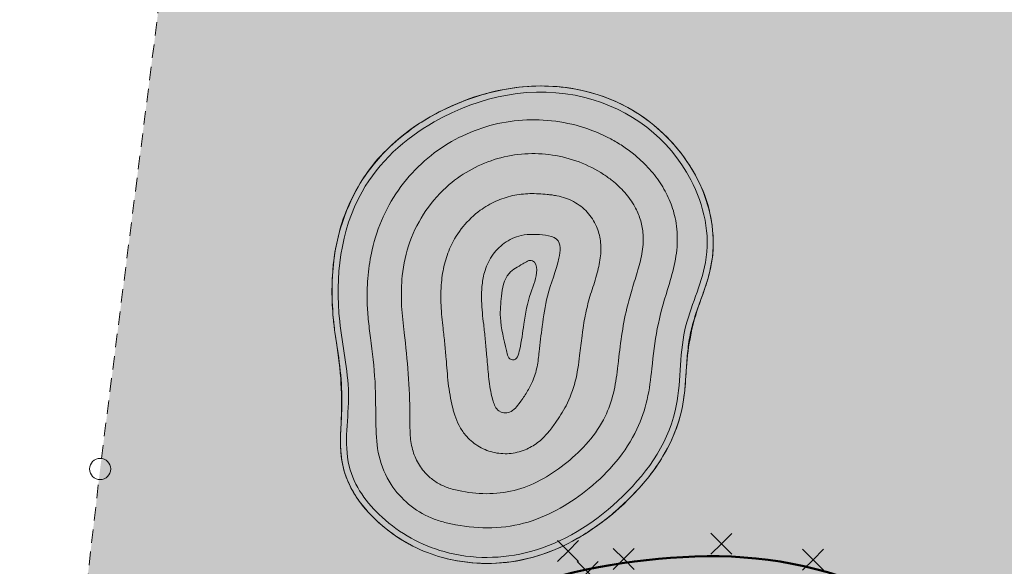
# Model space of a CAD drawing. Header units: millimetres. Extents: x 153785 to 2484391, y -16944 to 166787.
# Tile 27 of 48: x 189993 to 236476, y 108894 to 134676. Entities that reach past the tile are written whole.
import ezdxf

# ---------------------------------------------------------------- set-up
doc = ezdxf.new("R2010")
doc.units = ezdxf.units.MM
doc.header["$MEASUREMENT"] = 0
doc.header["$XCLIPFRAME"] = 0
doc.linetypes.add('Przerywana długa', pattern=[1058.333302, 634.99999, -423.333311])
doc.layers.add('2D - Ogólne', color=7, linetype='Continuous')
doc.layers.add('_MDCP papierowa', color=7, linetype='Continuous')
for name, color, linetype, lineweight in [('2D - Ogólne_Nr_pióra__1', 7, 'Continuous', 13), ('2D - Ogólne_Nr_pióra__20', 1, 'Continuous', 13), ('2D - Ogólne_Nr_pióra__26', 5, 'Continuous', 50), ('2D - Ogólne_Nr_pióra__38', 30, 'Continuous', 13), ('__Drzewa do wycinki_Nr_pióra__20', 1, 'Continuous', 13)]:
    doc.layers.add(name, color=color, linetype=linetype, lineweight=lineweight)
doc.layers.add('2D - Ogólne_Nr_pióra__82', color=7, linetype='Continuous', lineweight=13, true_color=0xaaaaaa)
doc.layers.add('2D - Ogólne_Nr_pióra__93', color=7, linetype='Continuous', lineweight=13, true_color=0xb5b54a)
picture_1 = doc.add_image_def('image1.jpg', size_in_pixel=(1754, 2481))

# ---------------------------------------------------------------- blocks, each defined once
blk = doc.blocks.new('Polilinia_1_3', base_point=(193791, 113485))
at = {"layer": '2D - Ogólne_Nr_pióra__20', "color": 1, "linetype": 'Przerywana długa', "lineweight": 13, "flags": 128}
blk.add_lwpolyline([(193854, 113981), (197240, 140634)], dxfattribs=at)
at = {"layer": '2D - Ogólne_Nr_pióra__20', "color": 1, "linetype": 'Continuous', "lineweight": 13}
for centre in [(197303, 141130), (193791, 113485)]:
    blk.add_circle(centre, 500, dxfattribs=at)
blk = doc.blocks.new('Polilinia_3_3', base_point=(189311, 74815))
at = {"layer": '2D - Ogólne_Nr_pióra__20', "color": 1, "linetype": 'Przerywana długa', "lineweight": 13, "flags": 128}
blk.add_lwpolyline([(189369, 75312), (193734, 112988)], dxfattribs=at)
at = {"layer": '2D - Ogólne_Nr_pióra__20', "color": 1, "linetype": 'Continuous', "lineweight": 13}
for centre in [(193791, 113485), (189311, 74815)]:
    blk.add_circle(centre, 500, dxfattribs=at)

msp = doc.modelspace()

# ---------------------------------------------------------------- hatches: boundary and pattern name
at = {"layer": '2D - Ogólne_Nr_pióra__38', "linetype": 'Continuous', "lineweight": 0, "true_color": 0x3f2000}
msp.add_hatch(color=38, dxfattribs=at).paths.add_polyline_path([(190399, 84207, -0.039706), (193952, 91295, -0.136235), (207009, 103178, -0.051856), (214531, 106096, -0.077774), (223002, 107366, -0.118055), (230900, 105356, -0.108893), (235446, 101206, -0.093957), (237559, 96580, -0.079875), (237975, 89449, -0.023395), (237065, 83060), (236832, 81960, 0.001409), (236234, 79086, 0.006152), (235475, 75097, 0.010472), (234859, 71064, 0.002424), (234776, 70386, 0.013146), (234469, 67003, 0.010998), (234379, 64775, 0.010011), (234385, 62877, 0.002674), (234399, 62396, 0.009422), (234486, 60816, 0.027133), (235028, 56588, 0.005756), (235193, 55768, 0.015609), (235681, 53795, 0.007131), (235870, 53167, 0.019826), (236434, 51610, 0.011348), (236732, 50932, 0.012759), (237093, 50211, 0.069935), (239078, 47455, 0.051673), (240891, 45945, 0.029524), (242055, 45259), (245506, 45413), (245596, 45417), (248682, 45554, -0.033249), (244774, 46337, -0.081082), (242006, 47605, -0.051431), (240516, 48845, -0.069815), (238861, 51147, -0.012829), (238544, 51780, -0.011261), (238285, 52369, -0.019744), (237776, 53772, -0.007058), (237605, 54340, -0.015563), (237149, 56186, -0.00571), (236994, 56955, -0.027102), (236481, 60963, -0.009423), (236398, 62468, -0.002662), (236384, 62925, -0.009993), (236378, 64740, -0.010981), (236465, 66877, -0.013137), (236762, 70152, -0.002409), (236843, 70808, -0.010454), (237445, 74751, -0.006144), (238193, 78686, -0.001408), (238788, 81547), (239025, 82664, 0.023448), (239965, 89253, 0.080044), (239506, 97034, 0.094308), (237080, 102360, 0.109472), (231865, 107108, 0.118658), (223022, 109366, 0.077517), (213968, 108015, 0.05159), (206102, 104961, 0.13647), (192238, 92327, 0.016916), (191113, 90372)])
at = {"layer": '2D - Ogólne_Nr_pióra__93', "linetype": 'Continuous', "lineweight": 0, "true_color": 0x5a5a25}
h = msp.add_hatch(color=59, dxfattribs=at)
h.paths.add_polyline_path([(213968, 108015, -0.077517), (223022, 109366, -0.118658), (231865, 107108, -0.109472), (237080, 102360, -0.094308), (239506, 97034, -0.080044), (239965, 89253, -0.023448), (239025, 82664), (238788, 81547, 0.001408), (238193, 78686, 0.006144), (237445, 74751, 0.010454), (236843, 70808, 0.002409), (236762, 70152, 0.013137), (236465, 66877, 0.010981), (236378, 64740, 0.009993), (236384, 62925, 0.002662), (236398, 62468, 0.009423), (236481, 60963, 0.027102), (236994, 56955, 0.00571), (237149, 56186, 0.015563), (237605, 54340, 0.007058), (237776, 53772, 0.019744), (238285, 52369, 0.011261), (238544, 51780, 0.012829), (238861, 51147, 0.069815), (240516, 48845, 0.051431), (242006, 47605, 0.081082), (244774, 46337, 0.033249), (248682, 45554), (256674, 45908), (257038, 49303), (247951, 49052), (258634, 133310), (197303, 141130), (193791, 113485), (191113, 90372, -0.016916), (192238, 92327, -0.13647), (206102, 104961, -0.05159)])
h.paths.add_polyline_path([(221332, 116741, 0.02014), (221454, 118013), (221462, 118136), (221471, 118264, -0.069277), (222090, 121301), (222134, 121425), (222172, 121531, 0.055228), (222698, 123483, 0.157203), (221890, 127338, 0.155625), (218369, 130703, 0.13769), (213725, 131507, 0.107112), (209366, 130088, 0.12637), (206074, 126970, 0.123231), (204755, 122547, 0.052474), (204946, 119453, -0.054544), (205166, 115587, 0.026828), (205142, 114493, 0.067093), (205344, 113285, 0.101216), (206332, 111581, 0.097279), (208550, 109850, 0.050623), (209953, 109308, 0.177377), (215604, 109832, 0.095379), (219081, 112415, 0.095527), (220929, 115230, 0.056637)], flags=0)
at = {"layer": '2D - Ogólne_Nr_pióra__93', "linetype": 'Continuous', "lineweight": 0, "true_color": 0x878737}
msp.add_hatch(color=57, dxfattribs=at).paths.add_polyline_path([(208550, 109850, 0.050623), (209953, 109308, 0.177377), (215604, 109832, 0.095379), (219081, 112415, 0.095527), (220929, 115230, 0.056637), (221332, 116741, 0.02014), (221454, 118013), (221462, 118136), (221471, 118264, -0.069277), (222090, 121301), (222134, 121425), (222172, 121531, 0.055228), (222698, 123483, 0.157203), (221890, 127338, 0.155625), (218369, 130703, 0.13769), (213725, 131507, 0.107112), (209366, 130088, 0.12637), (206074, 126970, 0.123231), (204755, 122547, 0.052474), (204946, 119453, -0.054544), (205166, 115587, 0.026828), (205142, 114493, 0.067093), (205344, 113285, 0.101216), (206332, 111581, 0.097279)])
msp.add_hatch(color=57, dxfattribs=at).paths.add_polyline_path([(208550, 109850, 0.050623), (209953, 109308, 0.177377), (215604, 109832, 0.095379), (219081, 112415, 0.095527), (220929, 115230, 0.056637), (221332, 116741, 0.02014), (221454, 118013), (221462, 118136), (221471, 118264, -0.069277), (222090, 121301), (222134, 121425), (222172, 121531, 0.055228), (222698, 123483, 0.157203), (221890, 127338, 0.155625), (218369, 130703, 0.13769), (213725, 131507, 0.107112), (209366, 130088, 0.12637), (206074, 126970, 0.123231), (204755, 122547, 0.052474), (204946, 119453, -0.054544), (205166, 115587, 0.026828), (205142, 114493, 0.067093), (205344, 113285, 0.101216), (206332, 111581, 0.097279)])

# ---------------------------------------------------------------- linework, layer by layer
at = {"layer": '2D - Ogólne_Nr_pióra__1', "color": 7, "linetype": 'Continuous', "lineweight": 13, "flags": 128}
msp.add_lwpolyline([(237080, 102360, 0.109472), (231865, 107108, 0.118658), (223022, 109366, 0.077517), (213968, 108015, 0.05159), (206102, 104961, 0.13647), (192238, 92327, 0.016916), (191113, 90372), (190399, 84207, -0.039706), (193952, 91295, -0.136235), (207009, 103178, -0.051856), (214531, 106096, -0.077774), (223002, 107366, -0.118055), (230900, 105356, -0.108893), (235446, 101206, -0.093957), (237559, 96580, -0.079875)], format="xyb", dxfattribs=at)
at = {"layer": '2D - Ogólne_Nr_pióra__1', "color": 7, "linetype": 'Continuous', "lineweight": 13}
for points, knots in [([(209953, 109308), (210556, 109143), (211176, 109048), (211801, 109028), (212426, 109007), (213050, 109062), (213663, 109187), (214361, 109329), (215036, 109561), (215678, 109867), (216320, 110173), (216921, 110555), (217490, 110981), (217788, 111204), (218072, 111444), (218347, 111693), (218623, 111943), (218887, 112205), (219140, 112478), (219402, 112760), (219649, 113056), (219879, 113365), (220108, 113675), (220319, 113998), (220506, 114335), (220688, 114662), (220846, 115001), (220976, 115352), (221106, 115702), (221206, 116063), (221279, 116430), (221334, 116713), (221369, 116999), (221397, 117285), (221425, 117572), (221443, 117859), (221463, 118146), (221483, 118444), (221501, 118743), (221532, 119040), (221563, 119338), (221604, 119634), (221667, 119927), (221722, 120180), (221794, 120429), (221873, 120675), (221953, 120922), (222041, 121165), (222128, 121409), (222201, 121613), (222275, 121816), (222344, 122022), (222413, 122227), (222479, 122434), (222534, 122644), (222597, 122889), (222651, 123137), (222685, 123388), (222720, 123640), (222741, 123893), (222739, 124147), (222735, 124689), (222663, 125230), (222523, 125755), (222384, 126279), (222185, 126785), (221929, 127264), (221664, 127762), (221347, 128232), (220984, 128663), (220620, 129095), (220211, 129487), (219766, 129833), (219320, 130180), (218839, 130478), (218330, 130722), (217821, 130966), (217287, 131154), (216739, 131290), (216222, 131419), (215693, 131500), (215161, 131533), (214628, 131566), (214094, 131549), (213564, 131491), (213034, 131432), (212511, 131329), (211997, 131187), (211484, 131044), (210983, 130862), (210495, 130650), (210026, 130447), (209569, 130217), (209133, 129950), (208697, 129683), (208284, 129381), (207892, 129053), (207499, 128725), (207128, 128371), (206798, 127981), (206440, 127557), (206132, 127094), (205865, 126607), (205598, 126121), (205375, 125611), (205206, 125083), (205036, 124555), (204922, 124011), (204844, 123461), (204781, 123010), (204748, 122556), (204738, 122100), (204728, 121645), (204747, 121190), (204784, 120736), (204806, 120467), (204839, 120199), (204875, 119931), (204912, 119664), (204956, 119398), (204995, 119131), (205075, 118590), (205145, 118048), (205179, 117503), (205213, 116958), (205210, 116411), (205182, 115865), (205173, 115672), (205157, 115480), (205148, 115287), (205139, 115095), (205132, 114902), (205136, 114709), (205140, 114509), (205149, 114310), (205171, 114111), (205193, 113913), (205225, 113716), (205275, 113522), (205362, 113192), (205486, 112871), (205646, 112569), (205806, 112267), (205998, 111984), (206215, 111720), (206535, 111332), (206894, 110978), (207287, 110665), (207680, 110352), (208102, 110077), (208550, 109850), (208999, 109623), (209468, 109441), (209953, 109308)], [0, 0, 0, 0, 1, 1, 1, 2, 2, 2, 3, 3, 3, 4, 4, 4, 5, 5, 5, 6, 6, 6, 7, 7, 7, 8, 8, 8, 9, 9, 9, 10, 10, 10, 11, 11, 11, 12, 12, 12, 13, 13, 13, 14, 14, 14, 15, 15, 15, 16, 16, 16, 17, 17, 17, 18, 18, 18, 19, 19, 19, 20, 20, 20, 21, 21, 21, 22, 22, 22, 23, 23, 23, 24, 24, 24, 25, 25, 25, 26, 26, 26, 27, 27, 27, 28, 28, 28, 29, 29, 29, 30, 30, 30, 31, 31, 31, 32, 32, 32, 33, 33, 33, 34, 34, 34, 35, 35, 35, 36, 36, 36, 37, 37, 37, 38, 38, 38, 39, 39, 39, 40, 40, 40, 41, 41, 41, 42, 42, 42, 43, 43, 43, 44, 44, 44, 45, 45, 45, 46, 46, 46, 47, 47, 47, 48, 48, 48, 49, 49, 49, 50, 50, 50, 51, 51, 51, 51]), ([(210029, 109586), (211359, 109213), (212768, 109229), (214103, 109586), (215662, 110003), (217044, 110884), (218232, 111981), (219498, 113149), (220552, 114563), (220942, 116232), (221234, 117484), (221114, 118798), (221399, 120051), (221645, 121131), (222170, 122128), (222368, 123217), (222610, 124555), (222305, 125921), (221675, 127128), (220655, 129086), (218812, 130472), (216671, 131010), (214265, 131615), (211727, 131089), (209563, 129859), (208159, 129062), (206943, 127965), (206155, 126558), (205124, 124715), (204874, 122549), (205102, 120443), (205225, 119302), (205496, 118179), (205516, 117033), (205535, 115884), (205277, 114727), (205549, 113616), (205781, 112670), (206375, 111869), (207098, 111211), (207936, 110448), (208939, 109892), (210029, 109586)], [0, 0, 0, 0, 1, 1, 1, 2, 2, 2, 3, 3, 3, 4, 4, 4, 5, 5, 5, 6, 6, 6, 7, 7, 7, 8, 8, 8, 9, 9, 9, 10, 10, 10, 11, 11, 11, 12, 12, 12, 13, 13, 13, 14, 14, 14, 14]), ([(210572, 110850), (211138, 110743), (211714, 110693), (212290, 110712), (212867, 110730), (213439, 110817), (213992, 110983), (214523, 111143), (215033, 111367), (215516, 111639), (215999, 111911), (216454, 112229), (216883, 112580), (217349, 112961), (217782, 113382), (218164, 113847), (218547, 114313), (218873, 114822), (219133, 115366), (219346, 115813), (219506, 116282), (219616, 116764), (219726, 117245), (219779, 117736), (219835, 118227), (219907, 118856), (219974, 119486), (220095, 120108), (220217, 120730), (220390, 121340), (220576, 121946), (220691, 122323), (220811, 122698), (220895, 123083), (220980, 123468), (221031, 123861), (221038, 124255), (221041, 124436), (221035, 124617), (221017, 124797), (221000, 124978), (220973, 125157), (220935, 125334), (220872, 125627), (220779, 125913), (220660, 126189), (220541, 126464), (220396, 126727), (220229, 126977), (220057, 127236), (219863, 127481), (219652, 127710), (219441, 127938), (219212, 128150), (218969, 128345), (218801, 128479), (218627, 128605), (218448, 128723), (218269, 128841), (218085, 128952), (217895, 129052), (217432, 129296), (216947, 129495), (216445, 129641), (215943, 129788), (215429, 129887), (214907, 129929), (214386, 129971), (213862, 129965), (213343, 129904), (212823, 129843), (212311, 129730), (211815, 129566), (211318, 129403), (210839, 129190), (210385, 128930), (209931, 128671), (209504, 128367), (209111, 128022), (208697, 127657), (208323, 127249), (207993, 126806), (207663, 126363), (207382, 125886), (207154, 125384), (206925, 124881), (206754, 124355), (206630, 123817), (206539, 123426), (206479, 123027), (206441, 122627), (206403, 122226), (206391, 121824), (206398, 121422), (206403, 121129), (206423, 120837), (206451, 120546), (206479, 120254), (206517, 119964), (206554, 119674), (206640, 118986), (206728, 118298), (206767, 117606), (206807, 116914), (206795, 116220), (206812, 115527), (206824, 115043), (206847, 114559), (206959, 114089), (207070, 113616), (207265, 113168), (207527, 112760), (207753, 112408), (208033, 112095), (208355, 111827), (208676, 111560), (209036, 111343), (209421, 111180), (209605, 111102), (209795, 111040), (209988, 110986), (210180, 110932), (210376, 110887), (210572, 110850)], [0, 0, 0, 0, 1, 1, 1, 2, 2, 2, 3, 3, 3, 4, 4, 4, 5, 5, 5, 6, 6, 6, 7, 7, 7, 8, 8, 8, 9, 9, 9, 10, 10, 10, 11, 11, 11, 12, 12, 12, 13, 13, 13, 14, 14, 14, 15, 15, 15, 16, 16, 16, 17, 17, 17, 18, 18, 18, 19, 19, 19, 20, 20, 20, 21, 21, 21, 22, 22, 22, 23, 23, 23, 24, 24, 24, 25, 25, 25, 26, 26, 26, 27, 27, 27, 28, 28, 28, 29, 29, 29, 30, 30, 30, 31, 31, 31, 32, 32, 32, 33, 33, 33, 34, 34, 34, 35, 35, 35, 36, 36, 36, 37, 37, 37, 38, 38, 38, 39, 39, 39, 40, 40, 40, 41, 41, 41, 41]), ([(210873, 112432), (211306, 112354), (211746, 112311), (212186, 112321), (212627, 112331), (213065, 112391), (213489, 112514), (213918, 112638), (214329, 112817), (214719, 113036), (215108, 113255), (215474, 113511), (215821, 113792), (216189, 114090), (216533, 114417), (216841, 114777), (217149, 115137), (217417, 115530), (217629, 115955), (217803, 116304), (217930, 116674), (218023, 117053), (218116, 117431), (218169, 117818), (218215, 118204), (218220, 118241), (218224, 118278), (218228, 118315), (218232, 118352), (218236, 118389), (218240, 118426), (218293, 118868), (218342, 119312), (218407, 119753), (218473, 120194), (218553, 120633), (218657, 121067), (218730, 121372), (218818, 121673), (218907, 121973), (218997, 122273), (219092, 122571), (219178, 122872), (219261, 123159), (219339, 123449), (219384, 123744), (219429, 124041), (219443, 124342), (219415, 124640), (219395, 124853), (219352, 125064), (219287, 125268), (219222, 125472), (219134, 125668), (219030, 125855), (218897, 126096), (218735, 126319), (218554, 126525), (218373, 126732), (218173, 126920), (217958, 127091), (217894, 127142), (217829, 127192), (217763, 127240), (217697, 127288), (217630, 127334), (217562, 127379), (217197, 127616), (216807, 127813), (216400, 127966), (215992, 128119), (215570, 128232), (215139, 128294), (214708, 128356), (214272, 128376), (213838, 128347), (213404, 128318), (212974, 128244), (212555, 128123), (212137, 128003), (211733, 127839), (211349, 127633), (210965, 127427), (210604, 127182), (210274, 126898), (209855, 126538), (209487, 126124), (209173, 125670), (208858, 125215), (208603, 124723), (208417, 124203), (208231, 123683), (208118, 123141), (208056, 122593), (208009, 122171), (208002, 121747), (208018, 121323), (208033, 120900), (208078, 120478), (208128, 120058), (208131, 120033), (208134, 120009), (208137, 119984), (208140, 119960), (208143, 119935), (208146, 119911), (208222, 119267), (208290, 118622), (208337, 117976), (208384, 117329), (208410, 116682), (208415, 116033), (208416, 115871), (208414, 115708), (208416, 115546), (208417, 115383), (208420, 115220), (208432, 115058), (208442, 114933), (208455, 114808), (208476, 114684), (208498, 114560), (208526, 114437), (208564, 114317), (208636, 114088), (208733, 113868), (208861, 113665), (208989, 113461), (209145, 113277), (209324, 113117), (209458, 112997), (209605, 112893), (209762, 112804), (209918, 112716), (210083, 112644), (210254, 112586), (210355, 112552), (210457, 112524), (210561, 112499), (210664, 112473), (210768, 112451), (210873, 112432)], [0, 0, 0, 0, 1, 1, 1, 2, 2, 2, 3, 3, 3, 4, 4, 4, 5, 5, 5, 6, 6, 6, 7, 7, 7, 8, 8, 8, 9, 9, 9, 10, 10, 10, 11, 11, 11, 12, 12, 12, 13, 13, 13, 14, 14, 14, 15, 15, 15, 16, 16, 16, 17, 17, 17, 18, 18, 18, 19, 19, 19, 20, 20, 20, 21, 21, 21, 22, 22, 22, 23, 23, 23, 24, 24, 24, 25, 25, 25, 26, 26, 26, 27, 27, 27, 28, 28, 28, 29, 29, 29, 30, 30, 30, 31, 31, 31, 32, 32, 32, 33, 33, 33, 34, 34, 34, 35, 35, 35, 36, 36, 36, 37, 37, 37, 38, 38, 38, 39, 39, 39, 40, 40, 40, 41, 41, 41, 42, 42, 42, 43, 43, 43, 44, 44, 44, 45, 45, 45, 46, 46, 46, 47, 47, 47, 47]), ([(213852, 114391), (214064, 114476), (214261, 114591), (214443, 114728), (214625, 114865), (214787, 115027), (214936, 115199), (214997, 115270), (215054, 115343), (215109, 115418), (215165, 115492), (215219, 115568), (215272, 115644), (215365, 115777), (215456, 115911), (215542, 116049), (215628, 116186), (215711, 116325), (215785, 116470), (215972, 116837), (216119, 117223), (216221, 117623), (216323, 118021), (216380, 118429), (216428, 118837), (216446, 118992), (216461, 119147), (216480, 119301), (216499, 119456), (216519, 119610), (216541, 119764), (216547, 119808), (216553, 119852), (216559, 119895), (216565, 119939), (216571, 119983), (216577, 120026), (216620, 120334), (216671, 120640), (216738, 120943), (216805, 121246), (216889, 121546), (216982, 121842), (217030, 121990), (217080, 122137), (217127, 122285), (217173, 122434), (217217, 122583), (217256, 122733), (217291, 122866), (217324, 123000), (217351, 123134), (217378, 123269), (217401, 123405), (217414, 123542), (217435, 123776), (217438, 124012), (217408, 124245), (217377, 124479), (217316, 124707), (217222, 124923), (217114, 125172), (216966, 125401), (216783, 125601), (216599, 125800), (216381, 125965), (216145, 126096), (216021, 126164), (215892, 126219), (215759, 126265), (215626, 126310), (215489, 126345), (215352, 126372), (215276, 126387), (215201, 126398), (215125, 126408), (215049, 126418), (214973, 126427), (214896, 126434), (214625, 126461), (214351, 126478), (214078, 126471), (213805, 126465), (213532, 126437), (213265, 126377), (212990, 126316), (212722, 126227), (212466, 126110), (212210, 125993), (211966, 125851), (211738, 125685), (211436, 125464), (211162, 125206), (210925, 124915), (210688, 124625), (210491, 124305), (210335, 123964), (210214, 123700), (210121, 123424), (210049, 123143), (209978, 122861), (209932, 122574), (209904, 122286), (209869, 121925), (209867, 121562), (209885, 121201), (209902, 120839), (209943, 120479), (209982, 120120), (210008, 119881), (210035, 119642), (210059, 119402), (210083, 119163), (210106, 118924), (210125, 118684), (210155, 118302), (210182, 117919), (210227, 117538), (210271, 117157), (210333, 116778), (210426, 116406), (210442, 116341), (210459, 116277), (210478, 116214), (210496, 116150), (210515, 116087), (210536, 116024), (210592, 115855), (210659, 115690), (210741, 115532), (210824, 115374), (210919, 115224), (211034, 115087), (211201, 114889), (211396, 114716), (211616, 114578), (211836, 114441), (212076, 114338), (212329, 114276), (212581, 114214), (212841, 114192), (213099, 114212), (213358, 114231), (213611, 114294), (213852, 114391)], [0, 0, 0, 0, 1, 1, 1, 2, 2, 2, 3, 3, 3, 4, 4, 4, 5, 5, 5, 6, 6, 6, 7, 7, 7, 8, 8, 8, 9, 9, 9, 10, 10, 10, 11, 11, 11, 12, 12, 12, 13, 13, 13, 14, 14, 14, 15, 15, 15, 16, 16, 16, 17, 17, 17, 18, 18, 18, 19, 19, 19, 20, 20, 20, 21, 21, 21, 22, 22, 22, 23, 23, 23, 24, 24, 24, 25, 25, 25, 26, 26, 26, 27, 27, 27, 28, 28, 28, 29, 29, 29, 30, 30, 30, 31, 31, 31, 32, 32, 32, 33, 33, 33, 34, 34, 34, 35, 35, 35, 36, 36, 36, 37, 37, 37, 38, 38, 38, 39, 39, 39, 40, 40, 40, 41, 41, 41, 42, 42, 42, 43, 43, 43, 44, 44, 44, 45, 45, 45, 46, 46, 46, 47, 47, 47, 48, 48, 48, 48]), ([(213113, 116166), (213331, 116248), (213478, 116442), (213615, 116632), (213727, 116786), (213836, 116943), (213935, 117105), (214035, 117268), (214126, 117436), (214202, 117611), (214298, 117833), (214370, 118064), (214417, 118301), (214465, 118537), (214489, 118778), (214514, 119017), (214534, 119216), (214556, 119415), (214580, 119614), (214605, 119813), (214634, 120011), (214661, 120209), (214727, 120690), (214790, 121171), (214911, 121641), (215066, 122247), (215315, 122825), (215449, 123435), (215519, 123754), (215573, 124114), (215339, 124328), (215201, 124455), (215009, 124487), (214820, 124508), (214433, 124552), (214040, 124581), (213661, 124496), (213376, 124431), (213109, 124304), (212872, 124132), (212641, 123965), (212439, 123761), (212281, 123523), (212123, 123286), (212010, 123023), (211934, 122749), (211874, 122533), (211837, 122312), (211816, 122090), (211796, 121867), (211790, 121644), (211797, 121420), (211803, 121232), (211816, 121044), (211835, 120856), (211853, 120668), (211876, 120481), (211897, 120294), (211924, 120059), (211949, 119824), (211973, 119589), (211996, 119354), (212018, 119119), (212038, 118884), (212063, 118575), (212088, 118265), (212120, 117956), (212151, 117647), (212191, 117339), (212254, 117035), (212278, 116918), (212308, 116803), (212342, 116689), (212396, 116510), (212464, 116329), (212612, 116220), (212756, 116114), (212946, 116103), (213113, 116166)], [0, 0, 0, 0, 1, 1, 1, 2, 2, 2, 3, 3, 3, 4, 4, 4, 5, 5, 5, 6, 6, 6, 7, 7, 7, 8, 8, 8, 9, 9, 9, 10, 10, 10, 11, 11, 11, 12, 12, 12, 13, 13, 13, 14, 14, 14, 15, 15, 15, 16, 16, 16, 17, 17, 17, 18, 18, 18, 19, 19, 19, 20, 20, 20, 21, 21, 21, 22, 22, 22, 23, 23, 23, 24, 24, 24, 25, 25, 25, 26, 26, 26, 26]), ([(213601, 119133), (213683, 119523), (213738, 119917), (213796, 120311), (213872, 120814), (213960, 121316), (214121, 121798), (214241, 122154), (214404, 122502), (214404, 122876), (214404, 123054), (214366, 123247), (214205, 123307), (214047, 123365), (213892, 123252), (213744, 123160), (213517, 123020), (213271, 122908), (213095, 122710), (212838, 122421), (212785, 122018), (212738, 121631), (212699, 121300), (212669, 120968), (212686, 120636), (212714, 120107), (212852, 119592), (212969, 119075), (213014, 118878), (213063, 118662), (213252, 118635), (213477, 118602), (213549, 118890), (213601, 119133)], [0, 0, 0, 0, 1, 1, 1, 2, 2, 2, 3, 3, 3, 4, 4, 4, 5, 5, 5, 6, 6, 6, 7, 7, 7, 8, 8, 8, 9, 9, 9, 10, 10, 10, 11, 11, 11, 11])]:
    msp.add_open_spline(points, degree=3, knots=knots, dxfattribs=at)
at = {"layer": '2D - Ogólne_Nr_pióra__26', "color": 5, "linetype": 'Continuous', "lineweight": 50}
msp.add_lwpolyline([(191113, 90372, -0.016916), (192238, 92327, -0.13647), (206102, 104961, -0.05159), (213968, 108015, -0.077517), (223022, 109366, -0.118658), (231865, 107108, -0.109472), (237080, 102360, -0.094308), (239506, 97034, -0.080044), (239965, 89253, -0.023448), (239025, 82664), (238788, 81547, 0.001408), (238193, 78686, 0.006144), (237445, 74751, 0.010454), (236843, 70808, 0.002409)], format="xyb", dxfattribs=at)
at = {"layer": '2D - Ogólne_Nr_pióra__82', "color": 253, "linetype": 'Continuous', "lineweight": 13, "true_color": 0xaaaaaa, "flags": 128}
msp.add_lwpolyline([(208550, 109850, 0.050623), (209953, 109308, 0.177377), (215604, 109832, 0.095379), (219081, 112415, 0.095527), (220929, 115230, 0.056637), (221332, 116741, 0.02014), (221454, 118013), (221462, 118136), (221471, 118264, -0.069277), (222090, 121301), (222134, 121425), (222172, 121531, 0.055228), (222698, 123483, 0.157203), (221890, 127338, 0.155625), (218369, 130703, 0.13769), (213725, 131507, 0.107112), (209366, 130088, 0.12637), (206074, 126970, 0.123231), (204755, 122547, 0.052474), (204946, 119453, -0.054544), (205166, 115587, 0.026828), (205142, 114493, 0.067093), (205344, 113285, 0.101216), (206332, 111581, 0.097279)], format="xyb", close=True, dxfattribs=at)
msp.add_lwpolyline([(208550, 109850, 0.050623), (209953, 109308, 0.177377), (215604, 109832, 0.095379), (219081, 112415, 0.095527), (220929, 115230, 0.056637), (221332, 116741, 0.02014), (221454, 118013), (221462, 118136), (221471, 118264, -0.069277), (222090, 121301), (222134, 121425), (222172, 121531, 0.055228), (222698, 123483, 0.157203), (221890, 127338, 0.155625), (218369, 130703, 0.13769), (213725, 131507, 0.107112), (209366, 130088, 0.12637), (206074, 126970, 0.123231), (204755, 122547, 0.052474), (204946, 119453, -0.054544), (205166, 115587, 0.026828), (205142, 114493, 0.067093), (205344, 113285, 0.101216), (206332, 111581, 0.097279)], format="xyb", close=True, dxfattribs=at)
at = {"layer": '__Drzewa do wycinki_Nr_pióra__20', "color": 1, "linetype": 'Continuous', "lineweight": 13}
for points in [[(222625, 110451), (223121, 109955), (223611, 110445), (223121, 109955), (223617, 109459), (223121, 109955), (222625, 109459)], [(215385, 110111), (215881, 109615), (216371, 110105), (215881, 109615), (216377, 109119), (215881, 109615), (215385, 109119)], [(218015, 109741), (218511, 109245), (219001, 109735), (218511, 109245), (219007, 108749), (218511, 109245), (218015, 108749)], [(226955, 109701), (227451, 109205), (227941, 109695), (227451, 109205), (227947, 108709), (227451, 109205), (226955, 108709)], [(216315, 109121), (216811, 108625), (217301, 109115), (216811, 108625), (217307, 108129), (216811, 108625), (216315, 108129)]]:
    msp.add_lwpolyline(points, dxfattribs=at)

# ---------------------------------------------------------------- block references
at = {"layer": '2D - Ogólne', "color": 1, "linetype": 'Przerywana długa', "lineweight": 13}
for name, p in [('Polilinia_1_3', (193791, 113485)), ('Polilinia_3_3', (189311, 74815))]:
    msp.add_blockref(name, p, dxfattribs=at)

# ---------------------------------------------------------------- pictures from other files: only their frames are drawn
at = {"layer": '_MDCP papierowa', "linetype": 'Continuous', "lineweight": 0}
image = msp.add_image(picture_1, insert=(363843, 18282), size_in_units=(148505, 210058), rotation=90, dxfattribs=at)
image.set_boundary_path([(-0.5, -0.5), (1753.5, 2480.5)])

doc.saveas('drawing.dxf')
